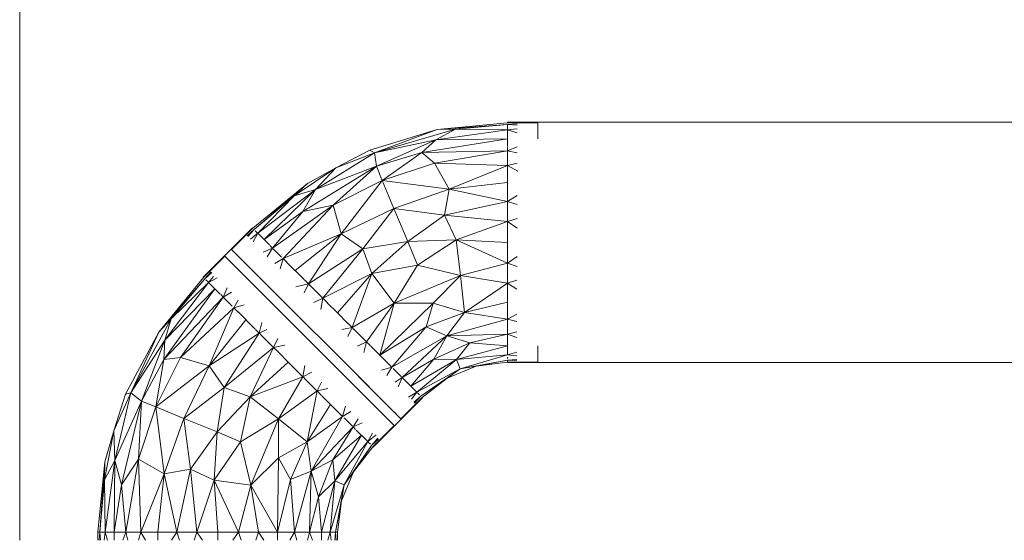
# Model space of a CAD drawing. Header units: millimetres. Extents: x 61846 to 198573, y 13020 to 52988.
# Tile 156 of 240: x 187176 to 187994, y 15579 to 16012. Entities that reach past the tile are written whole.
import ezdxf

# ---------------------------------------------------------------- set-up
doc = ezdxf.new("R2010")
doc.units = ezdxf.units.MM
doc.layers.add('I-WALL', color=2, linetype='Continuous', lineweight=25)
doc.layers.add('M-HVAC-DUCT', color=70, linetype='Continuous', lineweight=18)

# ---------------------------------------------------------------- blocks, each defined once
blk = doc.blocks.new('Round Duct_NLRS_57_DU_verz staal _zadel Ro-Ro__DNL_5310599 - Round Duct_NLRS_57_DU_verz staal _zadel Ro-Ro__DNL_5310599-557557-GZ lierenkamer 4')
at = {"layer": 'M-HVAC-DUCT', "color": 7, "lineweight": 9}
for p, q in [((-47975.89, 15926.99), (-48416.56, 15926.99)), ((-48416.56, 15926.29), (-48416.56, 15926.99)), ((-48416.56, 15921.15), (-48416.56, 15923.58)), ((-48416.56, 15907.05), (-48416.56, 15918.91)), ((-48416.56, 15892.65), (-48416.56, 15902.41)), ((-48416.56, 15866.27), (-48416.56, 15886.7)), ((-48416.56, 15846.15), (-48416.56, 15859.5)), ((-48416.56, 15826.99), (-48416.56, 15838.92)), ((-48416.56, 15815.04), (-48416.56, 15826.99)), ((-48416.56, 15794.45), (-48416.56, 15807.86)), ((-48416.56, 15766.85), (-48416.56, 15787.84)), ((-48416.56, 15751.52), (-48416.56, 15761.39)), ((-48416.56, 15734.94), (-48416.56, 15748.17)), ((-48416.56, 15730.4), (-48416.56, 15731.69)), ((-48416.56, 15726.99), (-48416.56, 15728.22)), ((-48416.56, 15726.99), (-47823.7, 15726.99))]:
    blk.add_line(p, q, dxfattribs=at)
blk = doc.blocks.new('Round Duct_NLRS_57_DU_verz staal _zadel Ro-Ro__DNL_5310703 - Round Duct_NLRS_57_DU_verz staal _zadel Ro-Ro__DNL_5310703-557581-GZ lierenkamer 4')
at = {"layer": 'M-HVAC-DUCT', "color": 7, "lineweight": 9}
for p, q in [((-48628.69, 15839.13), (-48669.63, 15798.19)), ((-48626.28, 15836.72), (-48624.56, 15835)), ((-48623.02, 15833.46), (-48614.54, 15824.98)), ((-48611.33, 15821.76), (-48604.39, 15814.82)), ((-48600.45, 15810.89), (-48585.71, 15796.15)), ((-48665.5, 15794.06), (-48667.22, 15795.78)), ((-48655.47, 15784.04), (-48665, 15793.57)), ((-48580.98, 15791.41), (-48571.51, 15781.95)), ((-48645.33, 15773.89), (-48653.23, 15781.8)), ((-48566.43, 15776.86), (-48557.98, 15768.42)), ((-48626.32, 15754.89), (-48640.83, 15769.4)), ((-48557.98, 15768.42), (-48549.23, 15759.67)), ((-48612.45, 15741.02), (-48621.91, 15750.48)), ((-48544.46, 15754.9), (-48534.98, 15745.42)), ((-48598.91, 15727.48), (-48607.36, 15735.93)), ((-48530.25, 15740.68), (-48514.62, 15725.06)), ((-48590.48, 15719.05), (-48598.91, 15727.48)), ((-48511.57, 15722), (-48504.64, 15715.07)), ((-48575.92, 15704.48), (-48585.38, 15713.95)), ((-48502.37, 15712.81), (-48492.94, 15703.38)), ((-48491.4, 15701.84), (-48489.68, 15700.12)), ((-48556.45, 15685.01), (-48571.19, 15699.76)), ((-48528.2, 15656.77), (-48487.27, 15697.71)), ((-48545.57, 15674.13), (-48552.51, 15681.07)), ((-48533.86, 15662.43), (-48542.36, 15670.93)), ((-48530.61, 15659.18), (-48532.33, 15660.9))]:
    blk.add_line(p, q, dxfattribs=at)
blk = doc.blocks.new('NLRS_57_DUF_UN_rond bocht_DNL_gladde_bocht verzinkt_staal_5310715 - NLRS_57_DUF_UN_rond bocht_DNL_gladde_bocht verzinkt_staal_5310715-557589-GZ lierenkamer 4')
at = {"layer": 'M-HVAC-DUCT', "color": 7, "lineweight": 9}
for p, q in [((-48459.93, 15921.14), (-48527.16, 15901.31)), ((-48459.93, 15921.14), (-48476.27, 15912.37)), ((-48416.56, 15926.47), (-48474.99, 15920.72)), ((-48416.56, 15924.96), (-48474.99, 15920.72)), ((-48474.99, 15920.72), (-48459.93, 15921.14)), ((-48416.56, 15924.96), (-48459.93, 15921.14)), ((-48416.56, 15920.47), (-48459.93, 15921.14)), ((-48391.56, 15926.47), (-48416.56, 15926.47)), ((-48408.52, 15925.45), (-48416.56, 15924.96)), ((-48408.52, 15924.36), (-48416.56, 15924.96)), ((-48416.56, 15924.96), (-48416.56, 15923.58)), ((-48408.55, 15921.31), (-48416.56, 15920.47)), ((-48391.56, 15926.47), (-48391.56, 15923.08)), ((-48391.56, 15923.08), (-48391.56, 15913.14)), ((-48474.99, 15920.72), (-48531.16, 15903.67)), ((-48474.99, 15920.72), (-48527.16, 15901.31)), ((-48416.56, 15913.14), (-48487.99, 15901.61)), ((-48416.56, 15920.47), (-48476.27, 15912.37)), ((-48416.56, 15913.14), (-48476.27, 15912.37)), ((-48408.56, 15918.13), (-48416.56, 15920.47)), ((-48416.56, 15920.47), (-48416.56, 15918.13)), ((-48476.27, 15912.37), (-48527.16, 15901.31)), ((-48476.27, 15912.37), (-48525.61, 15890.26)), ((-48487.99, 15901.61), (-48476.27, 15912.37)), ((-48408.57, 15906.38), (-48416.56, 15903.2)), ((-48416.56, 15903.2), (-48416.56, 15906.38)), ((-48576.12, 15871.01), (-48527.16, 15901.31)), ((-48531.16, 15903.67), (-48559.26, 15888.98)), ((-48527.16, 15901.31), (-48559.26, 15888.98)), ((-48527.16, 15901.31), (-48531.16, 15903.67)), ((-48525.61, 15890.26), (-48527.16, 15901.31)), ((-48487.99, 15901.61), (-48525.61, 15890.26)), ((-48487.99, 15901.61), (-48520.7, 15878.42)), ((-48416.56, 15903.2), (-48487.99, 15901.61)), ((-48477.24, 15892.89), (-48487.99, 15901.61)), ((-48416.56, 15903.2), (-48477.24, 15892.89)), ((-48408.56, 15901.32), (-48416.56, 15903.2)), ((-48416.56, 15901.89), (-48416.56, 15903.2)), ((-48593.88, 15865.65), (-48559.26, 15888.98)), ((-48525.61, 15890.26), (-48586.73, 15852.8)), ((-48582.94, 15876), (-48559.26, 15888.98)), ((-48525.61, 15890.26), (-48576.12, 15871.01)), ((-48576.12, 15871.01), (-48559.26, 15888.98)), ((-48525.61, 15890.26), (-48561.66, 15857.92)), ((-48525.61, 15890.26), (-48520.7, 15878.42)), ((-48477.24, 15892.89), (-48520.7, 15878.42)), ((-48416.56, 15890.94), (-48477.24, 15892.89)), ((-48477.24, 15892.89), (-48465.19, 15871.32)), ((-48416.56, 15890.94), (-48465.19, 15871.32)), ((-48408.62, 15892.97), (-48416.56, 15890.94)), ((-48416.56, 15890.94), (-48416.56, 15892.23)), ((-48408.2, 15886.19), (-48416.56, 15890.94)), ((-48416.56, 15890.94), (-48416.56, 15886.19)), ((-48628.32, 15838.76), (-48582.94, 15876)), ((-48627.25, 15837.69), (-48582.94, 15876)), ((-48593.88, 15865.65), (-48582.94, 15876)), ((-48520.7, 15878.42), (-48561.66, 15857.92)), ((-48554.93, 15834.15), (-48520.7, 15878.42)), ((-48465.19, 15871.32), (-48520.7, 15878.42)), ((-48520.7, 15878.42), (-48511.08, 15855.18)), ((-48416.56, 15876.73), (-48465.19, 15871.32)), ((-48627.25, 15837.69), (-48593.88, 15865.65)), ((-48624.08, 15834.51), (-48576.12, 15871.01)), ((-48624.08, 15834.51), (-48593.88, 15865.65)), ((-48618.9, 15829.33), (-48576.12, 15871.01)), ((-48593.88, 15865.65), (-48576.12, 15871.01)), ((-48576.12, 15871.01), (-48586.73, 15852.8)), ((-48465.19, 15871.32), (-48511.08, 15855.18)), ((-48465.19, 15871.32), (-48469.02, 15849.61)), ((-48416.56, 15861.02), (-48465.19, 15871.32)), ((-48408.73, 15865.94), (-48416.56, 15861.02)), ((-48416.56, 15861.02), (-48416.56, 15865.94)), ((-48611.87, 15822.3), (-48561.66, 15857.92)), ((-48603.19, 15813.63), (-48561.66, 15857.92)), ((-48561.66, 15857.92), (-48586.73, 15852.8)), ((-48554.93, 15834.15), (-48561.66, 15857.92)), ((-48416.56, 15861.02), (-48469.02, 15849.61)), ((-48408.67, 15858.41), (-48416.56, 15861.02)), ((-48416.56, 15861.02), (-48416.56, 15859.26)), ((-48618.9, 15829.33), (-48586.73, 15852.8)), ((-48611.87, 15822.3), (-48586.73, 15852.8)), ((-48554.93, 15834.15), (-48511.08, 15855.18)), ((-48536.87, 15821.5), (-48511.08, 15855.18)), ((-48469.02, 15849.61), (-48511.08, 15855.18)), ((-48511.08, 15855.18), (-48499.38, 15827.65)), ((-48469.02, 15849.61), (-48499.38, 15827.65)), ((-48416.56, 15844.27), (-48469.02, 15849.61)), ((-48469.02, 15849.61), (-48459.35, 15828.99)), ((-48416.56, 15844.27), (-48459.35, 15828.99)), ((-48408.61, 15846.96), (-48416.56, 15844.27)), ((-48416.56, 15846.05), (-48416.56, 15844.27)), ((-48408.65, 15838.81), (-48416.56, 15844.27)), ((-48416.56, 15838.81), (-48416.56, 15844.27)), ((-48646, 15821.08), (-48628.32, 15838.76)), ((-48633.09, 15832.51), (-48627.25, 15837.69)), ((-48632.36, 15831.75), (-48627.25, 15837.69)), ((-48630.15, 15829.59), (-48624.08, 15834.51)), ((-48627.96, 15827.42), (-48624.08, 15834.51)), ((-48624.08, 15834.51), (-48622.47, 15832.9)), ((-48603.19, 15813.63), (-48554.93, 15834.15)), ((-48593.15, 15803.59), (-48554.93, 15834.15)), ((-48582.04, 15792.47), (-48554.93, 15834.15)), ((-48536.87, 15821.5), (-48554.93, 15834.15)), ((-48611.87, 15822.3), (-48614.07, 15824.5)), ((-48536.87, 15821.5), (-48499.38, 15827.65)), ((-48529.38, 15800.99), (-48499.38, 15827.65)), ((-48459.35, 15828.99), (-48499.38, 15827.65)), ((-48499.38, 15827.65), (-48491.58, 15808.12)), ((-48459.35, 15828.99), (-48491.58, 15808.12)), ((-48416.56, 15809.72), (-48459.35, 15828.99)), ((-48416.56, 15827), (-48459.35, 15828.99)), ((-48459.35, 15828.99), (-48455.6, 15799.32)), ((-48593.86, 15768.94), (-48646, 15821.08)), ((-48643.6, 15818.68), (-48646, 15821.08)), ((-48646, 15821.08), (-48643.6, 15818.68)), ((-48646, 15821.08), (-48640.48, 15815.56)), ((-48610.83, 15785.91), (-48643.6, 15818.68)), ((-48636.58, 15811.65), (-48643.6, 15818.68)), ((-48643.6, 15818.68), (-48640.48, 15815.56)), ((-48619.6, 15818.97), (-48611.87, 15822.3)), ((-48616.49, 15814.84), (-48611.87, 15822.3)), ((-48582.04, 15792.47), (-48536.87, 15821.5)), ((-48570.19, 15780.63), (-48536.87, 15821.5)), ((-48529.38, 15800.99), (-48536.87, 15821.5)), ((-48408.72, 15815.14), (-48416.56, 15809.72)), ((-48416.56, 15809.72), (-48416.56, 15815.14)), ((-48610.83, 15785.91), (-48636.58, 15811.65)), ((-48610.08, 15809.55), (-48603.19, 15813.63)), ((-48605.55, 15805.06), (-48603.19, 15813.63)), ((-48603.19, 15813.63), (-48600.09, 15810.53)), ((-48529.38, 15800.99), (-48491.58, 15808.12)), ((-48510.8, 15776.45), (-48491.58, 15808.12)), ((-48455.6, 15799.32), (-48491.58, 15808.12)), ((-48416.56, 15809.72), (-48455.6, 15799.32)), ((-48408.68, 15807.05), (-48416.56, 15809.72)), ((-48416.56, 15807.96), (-48416.56, 15809.72)), ((-48570.19, 15780.63), (-48529.38, 15800.99)), ((-48557.98, 15768.42), (-48529.38, 15800.99)), ((-48545.77, 15756.2), (-48529.38, 15800.99)), ((-48510.8, 15776.45), (-48529.38, 15800.99)), ((-48510.8, 15776.45), (-48455.6, 15799.32)), ((-48478.47, 15776.47), (-48455.6, 15799.32)), ((-48416.56, 15792.97), (-48455.6, 15799.32)), ((-48452.3, 15768.76), (-48455.6, 15799.32)), ((-48592.5, 15790.09), (-48582.04, 15792.47)), ((-48585.73, 15785.13), (-48582.04, 15792.47)), ((-48582.04, 15792.47), (-48585.48, 15795.92)), ((-48582.04, 15792.47), (-48580.81, 15791.24)), ((-48416.56, 15792.97), (-48452.3, 15768.76)), ((-48408.85, 15795.52), (-48416.56, 15792.97)), ((-48416.56, 15792.97), (-48416.56, 15794.69)), ((-48408.91, 15788.17), (-48416.56, 15792.97)), ((-48416.56, 15792.97), (-48416.56, 15788.17)), ((-48577.68, 15776.94), (-48570.19, 15780.63)), ((-48571.91, 15771.22), (-48570.19, 15780.63)), ((-48571.44, 15781.88), (-48570.19, 15780.63)), ((-48570.19, 15780.63), (-48566.35, 15776.79)), ((-48545.77, 15756.2), (-48510.8, 15776.45)), ((-48533.92, 15744.36), (-48510.8, 15776.45)), ((-48522.81, 15733.25), (-48478.47, 15776.47)), ((-48522.81, 15733.25), (-48510.8, 15776.45)), ((-48510.8, 15776.45), (-48478.47, 15776.47)), ((-48478.47, 15776.47), (-48484.13, 15756.64)), ((-48452.3, 15768.76), (-48478.47, 15776.47)), ((-48416.56, 15777.26), (-48452.3, 15768.76)), ((-48557.45, 15732.53), (-48593.86, 15768.94)), ((-48452.3, 15768.76), (-48484.13, 15756.64)), ((-48467.18, 15749.21), (-48452.3, 15768.76)), ((-48416.56, 15763.06), (-48452.3, 15768.76)), ((-48408.97, 15767.37), (-48416.56, 15763.06)), ((-48416.56, 15763.06), (-48416.56, 15767.37)), ((-48549.61, 15760.05), (-48545.77, 15756.2)), ((-48416.56, 15763.06), (-48467.18, 15749.21)), ((-48408.93, 15761.1), (-48416.56, 15763.06)), ((-48416.56, 15761.81), (-48416.56, 15763.06)), ((-48554.22, 15754.66), (-48545.77, 15756.2)), ((-48549.46, 15748.72), (-48545.77, 15756.2)), ((-48544.22, 15754.66), (-48545.77, 15756.2)), ((-48522.81, 15733.25), (-48484.13, 15756.64)), ((-48512.76, 15723.2), (-48484.13, 15756.64)), ((-48512.76, 15723.2), (-48467.18, 15749.21)), ((-48504.1, 15714.53), (-48467.18, 15749.21)), ((-48467.18, 15749.21), (-48484.13, 15756.64)), ((-48467.18, 15749.21), (-48477.87, 15729.9)), ((-48416.56, 15750.79), (-48467.18, 15749.21)), ((-48467.18, 15749.21), (-48447.86, 15743.36)), ((-48416.56, 15750.79), (-48447.86, 15743.36)), ((-48408.94, 15752.58), (-48416.56, 15750.79)), ((-48416.56, 15750.79), (-48416.56, 15752.04)), ((-48408.95, 15747.77), (-48416.56, 15750.79)), ((-48416.56, 15750.79), (-48416.56, 15747.77)), ((-48541.26, 15740.67), (-48533.92, 15744.36)), ((-48535.96, 15735.44), (-48533.92, 15744.36)), ((-48533.92, 15744.36), (-48535.15, 15745.59)), ((-48533.92, 15744.36), (-48530.48, 15740.92)), ((-48447.86, 15743.36), (-48477.87, 15729.9)), ((-48459.12, 15729.74), (-48447.86, 15743.36)), ((-48416.56, 15740.85), (-48447.86, 15743.36)), ((-48416.56, 15740.85), (-48459.12, 15729.74)), ((-48416.56, 15733.52), (-48459.12, 15729.74)), ((-48416.56, 15733.52), (-48455.88, 15721.93)), ((-48409.03, 15735.73), (-48416.56, 15733.52)), ((-48416.56, 15733.52), (-48416.56, 15735.73)), ((-48409.02, 15732.73), (-48416.56, 15733.52)), ((-48391.56, 15740.85), (-48391.56, 15730.91)), ((-48505.32, 15680.4), (-48557.45, 15732.53)), ((-48512.76, 15723.2), (-48515.89, 15726.33)), ((-48504.1, 15714.53), (-48477.87, 15729.9)), ((-48497.06, 15707.5), (-48477.87, 15729.9)), ((-48497.06, 15707.5), (-48459.12, 15729.74)), ((-48491.88, 15702.32), (-48459.12, 15729.74)), ((-48459.12, 15729.74), (-48477.87, 15729.9)), ((-48459.12, 15729.74), (-48455.88, 15721.93)), ((-48416.56, 15729.03), (-48455.88, 15721.93)), ((-48416.56, 15729.03), (-48442.58, 15724.1)), ((-48416.56, 15727.52), (-48442.58, 15724.1)), ((-48408.99, 15729.6), (-48416.56, 15729.03)), ((-48409, 15728.58), (-48416.56, 15729.03)), ((-48416.56, 15729.03), (-48416.56, 15727.52)), ((-48391.56, 15727.52), (-48416.56, 15727.52)), ((-48391.56, 15730.91), (-48391.56, 15727.52)), ((-48521.39, 15720.83), (-48512.76, 15723.2)), ((-48516.87, 15716.27), (-48512.76, 15723.2)), ((-48491.88, 15702.32), (-48455.88, 15721.93)), ((-48488.71, 15699.15), (-48455.88, 15721.93)), ((-48442.58, 15724.1), (-48466.82, 15714.05)), ((-48455.88, 15721.93), (-48466.82, 15714.05)), ((-48455.88, 15721.93), (-48442.58, 15724.1)), ((-48514.74, 15689.82), (-48540.49, 15715.57)), ((-48510.1, 15710.81), (-48504.1, 15714.53)), ((-48507.43, 15706.79), (-48504.1, 15714.53)), ((-48504.1, 15714.53), (-48501.89, 15712.33)), ((-48488.71, 15699.15), (-48466.82, 15714.05)), ((-48487.64, 15698.08), (-48466.82, 15714.05)), ((-48499, 15698.43), (-48491.88, 15702.32)), ((-48496.56, 15696.56), (-48491.88, 15702.32)), ((-48491.88, 15702.32), (-48493.49, 15703.93)), ((-48516.98, 15692.06), (-48505.32, 15680.4)), ((-48505.32, 15680.4), (-48487.64, 15698.08)), ((-48494.64, 15694.04), (-48488.71, 15699.15)), ((-48493.89, 15693.3), (-48488.71, 15699.15)), ((-48511.65, 15686.73), (-48507.71, 15682.8)), ((-48510.7, 15685.78), (-48507.71, 15682.8))]:
    blk.add_line(p, q, dxfattribs=at)
blk = doc.blocks.new('NLRS_57_DUF_UN_rond bocht_DNL_gladde_bocht verzinkt_staal_5310715 - NLRS_57_DUF_UN_rond bocht_DNL_gladde_bocht verzinkt_staal_5310715-557593-GZ lierenkamer 4')
blk.add_blockref('NLRS_57_DUF_UN_rond bocht_DNL_gladde_bocht verzinkt_staal_5310715 - NLRS_57_DUF_UN_rond bocht_DNL_gladde_bocht verzinkt_staal_5310715-557589-GZ lierenkamer 4', (0, 0))
blk = doc.blocks.new('NLRS_57_DUF_UN_rond bocht_DNL_gladde_bocht verzinkt_staal_5310726 - NLRS_57_DUF_UN_rond bocht_DNL_gladde_bocht verzinkt_staal_5310726-557596-GZ lierenkamer 4')
at = {"layer": 'M-HVAC-DUCT', "color": 7, "lineweight": 9}
for p, q in [((-48651.57, 15815.5), (-48669.25, 15797.82)), ((-48651.57, 15815.5), (-48642.15, 15806.08)), ((-48663, 15802.61), (-48668.19, 15796.75)), ((-48662.24, 15801.87), (-48668.19, 15796.75)), ((-48661.02, 15798.5), (-48665.01, 15793.58)), ((-48642.15, 15806.08), (-48616.4, 15780.33)), ((-48642.15, 15806.08), (-48599.44, 15763.37)), ((-48669.25, 15797.82), (-48706.5, 15752.44)), ((-48668.19, 15796.75), (-48706.5, 15752.44)), ((-48665.01, 15793.58), (-48701.51, 15745.62)), ((-48668.19, 15796.75), (-48696.15, 15763.38)), ((-48665.01, 15793.58), (-48696.15, 15763.38)), ((-48657.94, 15797.44), (-48665.01, 15793.58)), ((-48665.01, 15793.58), (-48664.46, 15793.03)), ((-48659.83, 15788.4), (-48702.19, 15729.74)), ((-48659.83, 15788.4), (-48701.51, 15745.62)), ((-48652.8, 15781.37), (-48654.99, 15783.56)), ((-48649.48, 15789.07), (-48652.8, 15781.37)), ((-48645.98, 15785.59), (-48652.8, 15781.37)), ((-48652.8, 15781.37), (-48702.19, 15729.74)), ((-48652.8, 15781.37), (-48688.42, 15731.17)), ((-48640.48, 15778.86), (-48644.13, 15772.7)), ((-48635.53, 15775.06), (-48644.13, 15772.7)), ((-48644.13, 15772.7), (-48688.42, 15731.17)), ((-48644.13, 15772.7), (-48664.64, 15724.44)), ((-48644.13, 15772.7), (-48640.48, 15769.05)), ((-48696.15, 15763.38), (-48729.67, 15701.82)), ((-48706.5, 15752.44), (-48696.15, 15763.38)), ((-48696.15, 15763.38), (-48701.51, 15745.62)), ((-48634.08, 15762.65), (-48640.48, 15754.66)), ((-48620.94, 15760.44), (-48622.97, 15751.54)), ((-48599.44, 15763.37), (-48563.03, 15726.96)), ((-48706.5, 15752.44), (-48734.17, 15700.66)), ((-48706.5, 15752.44), (-48729.67, 15701.82)), ((-48640.48, 15754.66), (-48664.64, 15724.44)), ((-48622.97, 15751.54), (-48664.64, 15724.44)), ((-48622.97, 15751.54), (-48652, 15706.38)), ((-48622.97, 15751.54), (-48626.09, 15754.66)), ((-48616.77, 15754.66), (-48622.97, 15751.54)), ((-48622.97, 15751.54), (-48621.74, 15750.31)), ((-48701.51, 15745.62), (-48729.67, 15701.82)), ((-48701.51, 15745.62), (-48720.75, 15695.11)), ((-48702.19, 15729.74), (-48701.51, 15745.62)), ((-48607.43, 15747.19), (-48611.13, 15739.7)), ((-48601.71, 15741.42), (-48611.13, 15739.7)), ((-48611.13, 15739.7), (-48652, 15706.38)), ((-48611.13, 15739.7), (-48630.59, 15698.63)), ((-48612.38, 15740.95), (-48611.13, 15739.7)), ((-48607.28, 15735.85), (-48611.13, 15739.7)), ((-48702.19, 15729.74), (-48720.75, 15695.11)), ((-48688.42, 15731.17), (-48708.92, 15690.21)), ((-48702.19, 15729.74), (-48708.92, 15690.21)), ((-48688.42, 15731.17), (-48702.19, 15729.74)), ((-48688.42, 15731.17), (-48664.64, 15724.44)), ((-48598.91, 15727.48), (-48630.59, 15698.63)), ((-48584.98, 15724.68), (-48586.7, 15715.27)), ((-48563.03, 15726.96), (-48513.29, 15677.22)), ((-48563.03, 15726.96), (-48510.9, 15674.82)), ((-48664.64, 15724.44), (-48708.92, 15690.21)), ((-48664.64, 15724.44), (-48685.67, 15680.58)), ((-48664.64, 15724.44), (-48652, 15706.38)), ((-48586.7, 15715.27), (-48590.55, 15719.12)), ((-48579.21, 15718.97), (-48586.7, 15715.27)), ((-48586.7, 15715.27), (-48630.59, 15698.63)), ((-48586.7, 15715.27), (-48606.95, 15680.3)), ((-48585.45, 15714.02), (-48586.7, 15715.27)), ((-48571.15, 15710.81), (-48574.86, 15703.43)), ((-48546.07, 15709.99), (-48520.32, 15684.24)), ((-48546.07, 15709.99), (-48513.29, 15677.22)), ((-48729.67, 15701.82), (-48743.65, 15670.41)), ((-48734.17, 15700.66), (-48743.65, 15670.41)), ((-48742.87, 15645.78), (-48729.67, 15701.82)), ((-48729.67, 15701.82), (-48734.17, 15700.66)), ((-48720.75, 15695.11), (-48729.67, 15701.82)), ((-48652, 15706.38), (-48685.67, 15680.58)), ((-48652, 15706.38), (-48657.94, 15669.38)), ((-48652, 15706.38), (-48630.59, 15698.63)), ((-48574.86, 15703.43), (-48606.95, 15680.3)), ((-48574.86, 15703.43), (-48583.01, 15661.03)), ((-48574.86, 15703.43), (-48576.09, 15704.65)), ((-48565.96, 15705.45), (-48574.86, 15703.43)), ((-48574.86, 15703.43), (-48571.42, 15699.99)), ((-48720.75, 15695.11), (-48742.87, 15645.78)), ((-48720.75, 15695.11), (-48737.49, 15625.4)), ((-48720.75, 15695.11), (-48723.39, 15646.74)), ((-48720.75, 15695.11), (-48708.92, 15690.21)), ((-48630.59, 15698.63), (-48657.94, 15669.38)), ((-48630.59, 15698.63), (-48638.61, 15661.08)), ((-48630.59, 15698.63), (-48606.95, 15680.3)), ((-48563.75, 15692.31), (-48583.01, 15661.03)), ((-48708.92, 15690.21), (-48723.39, 15646.74)), ((-48701.82, 15634.69), (-48708.92, 15690.21)), ((-48708.92, 15690.21), (-48685.67, 15680.58)), ((-48553.7, 15682.27), (-48556.81, 15685.38)), ((-48551.34, 15690.85), (-48553.7, 15682.27)), ((-48546.78, 15686.37), (-48553.7, 15682.27)), ((-48510.9, 15674.82), (-48522.56, 15686.48)), ((-48520.32, 15684.24), (-48513.29, 15677.22)), ((-48701.82, 15634.69), (-48685.67, 15680.58)), ((-48680.1, 15638.52), (-48685.67, 15680.58)), ((-48685.67, 15680.58), (-48657.94, 15669.38)), ((-48606.95, 15680.3), (-48638.61, 15661.08)), ((-48629.81, 15625.1), (-48606.95, 15680.3)), ((-48606.97, 15647.98), (-48606.95, 15680.3)), ((-48583.01, 15661.03), (-48606.95, 15680.3)), ((-48553.7, 15682.27), (-48583.01, 15661.03)), ((-48553.7, 15682.27), (-48579.71, 15636.69)), ((-48540.8, 15680.42), (-48545.03, 15673.6)), ((-48537.33, 15676.92), (-48545.03, 15673.6)), ((-48513.29, 15677.22), (-48516.28, 15680.2)), ((-48513.29, 15677.22), (-48510.9, 15674.82)), ((-48510.9, 15674.82), (-48513.29, 15677.22)), ((-48751.64, 15629.43), (-48743.65, 15670.41)), ((-48751.21, 15644.49), (-48743.65, 15670.41)), ((-48742.87, 15645.78), (-48743.65, 15670.41)), ((-48680.1, 15638.52), (-48657.94, 15669.38)), ((-48660.3, 15629.32), (-48657.94, 15669.38)), ((-48657.94, 15669.38), (-48638.61, 15661.08)), ((-48545.03, 15673.6), (-48579.71, 15636.69)), ((-48545.03, 15673.6), (-48561.91, 15646.21)), ((-48545.03, 15673.6), (-48542.84, 15671.41)), ((-48528.95, 15668.45), (-48532.82, 15661.38)), ((-48510.9, 15674.82), (-48528.58, 15657.14)), ((-48660.3, 15629.32), (-48638.61, 15661.08)), ((-48629.81, 15625.1), (-48638.61, 15661.08)), ((-48583.01, 15661.03), (-48606.97, 15647.98)), ((-48583.01, 15661.03), (-48596.95, 15629.95)), ((-48579.71, 15636.69), (-48583.01, 15661.03)), ((-48538, 15666.57), (-48561.91, 15646.21)), ((-48538, 15666.57), (-48560.23, 15628.62)), ((-48532.82, 15661.38), (-48560.23, 15628.62)), ((-48532.82, 15661.38), (-48552.43, 15625.39)), ((-48532.82, 15661.38), (-48534.42, 15662.99)), ((-48525.93, 15666.97), (-48532.82, 15661.38)), ((-48524.52, 15664.16), (-48529.64, 15658.21)), ((-48523.79, 15663.4), (-48529.64, 15658.21)), ((-48529.64, 15658.21), (-48552.43, 15625.39)), ((-48529.64, 15658.21), (-48544.55, 15636.32)), ((-48528.58, 15657.14), (-48544.55, 15636.32)), ((-48756.97, 15586.06), (-48751.21, 15644.49)), ((-48755.46, 15586.06), (-48751.21, 15644.49)), ((-48751.64, 15629.43), (-48742.87, 15645.78)), ((-48751.64, 15629.43), (-48751.21, 15644.49)), ((-48750.97, 15586.06), (-48742.87, 15645.78)), ((-48743.64, 15586.06), (-48742.87, 15645.78)), ((-48742.87, 15645.78), (-48737.49, 15625.4)), ((-48723.39, 15646.74), (-48737.49, 15625.4)), ((-48733.7, 15586.06), (-48723.39, 15646.74)), ((-48721.44, 15586.06), (-48723.39, 15646.74)), ((-48701.82, 15634.69), (-48723.39, 15646.74)), ((-48629.81, 15625.1), (-48606.97, 15647.98)), ((-48607.75, 15586.06), (-48606.97, 15647.98)), ((-48606.97, 15647.98), (-48596.95, 15629.95)), ((-48579.71, 15636.69), (-48561.91, 15646.21)), ((-48561.91, 15646.21), (-48573.61, 15615.47)), ((-48560.23, 15628.62), (-48561.91, 15646.21)), ((-48721.44, 15586.06), (-48701.82, 15634.69)), ((-48707.23, 15586.06), (-48701.82, 15634.69)), ((-48680.1, 15638.52), (-48701.82, 15634.69)), ((-48691.52, 15586.06), (-48701.82, 15634.69)), ((-48691.52, 15586.06), (-48680.1, 15638.52)), ((-48674.77, 15586.06), (-48680.1, 15638.52)), ((-48660.3, 15629.32), (-48680.1, 15638.52)), ((-48579.71, 15636.69), (-48596.95, 15629.95)), ((-48593.55, 15586.06), (-48579.71, 15636.69)), ((-48581.29, 15586.06), (-48579.71, 15636.69)), ((-48579.71, 15636.69), (-48573.61, 15615.47)), ((-48544.55, 15636.32), (-48554.59, 15612.08)), ((-48552.43, 15625.39), (-48544.55, 15636.32)), ((-48544.53, 15636.35), (-48544.55, 15636.32)), ((-48755.46, 15586.06), (-48751.64, 15629.43)), ((-48750.97, 15586.06), (-48751.64, 15629.43)), ((-48674.77, 15586.06), (-48660.3, 15629.32)), ((-48657.5, 15586.06), (-48660.3, 15629.32)), ((-48640.22, 15586.06), (-48660.3, 15629.32)), ((-48629.81, 15625.1), (-48660.3, 15629.32)), ((-48607.75, 15586.06), (-48596.95, 15629.95)), ((-48593.55, 15586.06), (-48596.95, 15629.95)), ((-48560.23, 15628.62), (-48573.61, 15615.47)), ((-48571.35, 15586.06), (-48560.23, 15628.62)), ((-48564.02, 15586.06), (-48560.23, 15628.62)), ((-48560.23, 15628.62), (-48552.43, 15625.39)), ((-48743.64, 15586.06), (-48737.49, 15625.4)), ((-48733.7, 15586.06), (-48737.49, 15625.4)), ((-48640.22, 15586.06), (-48629.81, 15625.1)), ((-48623.47, 15586.06), (-48629.81, 15625.1)), ((-48607.75, 15586.06), (-48629.81, 15625.1)), ((-48564.02, 15586.06), (-48552.43, 15625.39)), ((-48559.53, 15586.06), (-48552.43, 15625.39)), ((-48552.43, 15625.39), (-48554.59, 15612.08)), ((-48581.29, 15586.06), (-48573.61, 15615.47)), ((-48571.35, 15586.06), (-48573.61, 15615.47)), ((-48559.53, 15586.06), (-48554.59, 15612.08)), ((-48558.02, 15586.06), (-48554.59, 15612.08)), ((-48756.97, 15579.28), (-48756.97, 15586.06)), ((-48755.46, 15586.06), (-48756.97, 15586.06)), ((-48755.87, 15579.28), (-48755.46, 15586.06)), ((-48754.95, 15579.28), (-48755.46, 15586.06)), ((-48755.46, 15586.06), (-48750.97, 15586.06)), ((-48751.68, 15579.28), (-48750.97, 15586.06)), ((-48748.98, 15579.28), (-48750.97, 15586.06)), ((-48750.97, 15586.06), (-48743.64, 15586.06)), ((-48743.64, 15579.28), (-48743.64, 15586.06)), ((-48733.7, 15586.06), (-48743.64, 15586.06)), ((-48736.39, 15579.28), (-48733.7, 15586.06)), ((-48732.11, 15579.28), (-48733.7, 15586.06)), ((-48733.7, 15586.06), (-48721.44, 15586.06)), ((-48723.17, 15579.28), (-48721.44, 15586.06)), ((-48717.58, 15579.28), (-48721.44, 15586.06)), ((-48721.44, 15586.06), (-48707.23, 15586.06)), ((-48707.23, 15579.28), (-48707.23, 15586.06)), ((-48691.52, 15586.06), (-48707.23, 15586.06)), ((-48695.78, 15579.28), (-48691.52, 15586.06)), ((-48689.27, 15579.28), (-48691.52, 15586.06)), ((-48691.52, 15586.06), (-48674.77, 15586.06)), ((-48677.07, 15579.28), (-48674.77, 15586.06)), ((-48670.08, 15579.28), (-48674.77, 15586.06)), ((-48674.77, 15586.06), (-48657.5, 15586.06)), ((-48657.5, 15579.28), (-48657.5, 15586.06)), ((-48657.5, 15586.06), (-48640.22, 15586.06)), ((-48644.91, 15579.28), (-48640.22, 15586.06)), ((-48637.92, 15579.28), (-48640.22, 15586.06)), ((-48623.47, 15586.06), (-48640.22, 15586.06)), ((-48625.71, 15579.28), (-48623.47, 15586.06)), ((-48619.21, 15579.28), (-48623.47, 15586.06)), ((-48623.47, 15586.06), (-48607.75, 15586.06)), ((-48607.75, 15579.28), (-48607.75, 15586.06)), ((-48593.55, 15586.06), (-48607.75, 15586.06)), ((-48597.4, 15579.28), (-48593.55, 15586.06)), ((-48591.82, 15579.28), (-48593.55, 15586.06)), ((-48593.55, 15586.06), (-48581.29, 15586.06)), ((-48582.88, 15579.28), (-48581.29, 15586.06)), ((-48578.59, 15579.28), (-48581.29, 15586.06)), ((-48581.29, 15586.06), (-48571.35, 15586.06)), ((-48571.35, 15579.28), (-48571.35, 15586.06)), ((-48564.02, 15586.06), (-48571.35, 15586.06)), ((-48566.01, 15579.28), (-48564.02, 15586.06)), ((-48563.31, 15579.28), (-48564.02, 15586.06)), ((-48559.53, 15586.06), (-48564.02, 15586.06)), ((-48560.04, 15579.28), (-48559.53, 15586.06)), ((-48559.12, 15579.28), (-48559.53, 15586.06)), ((-48559.53, 15586.06), (-48558.02, 15586.06)), ((-48558.02, 15579.28), (-48558.02, 15586.06))]:
    blk.add_line(p, q, dxfattribs=at)
blk = doc.blocks.new('NLRS_57_DUF_UN_rond bocht_DNL_gladde_bocht verzinkt_staal_5310726 - NLRS_57_DUF_UN_rond bocht_DNL_gladde_bocht verzinkt_staal_5310726-557600-GZ lierenkamer 4')
blk.add_blockref('NLRS_57_DUF_UN_rond bocht_DNL_gladde_bocht verzinkt_staal_5310726 - NLRS_57_DUF_UN_rond bocht_DNL_gladde_bocht verzinkt_staal_5310726-557596-GZ lierenkamer 4', (0, 0))
blk = doc.blocks.new('TadP_A_INS_INSTALLATIES_rvt-6-GZ lierenkamer 4')
at = {"layer": 'M-HVAC-DUCT', "lineweight": 9}
for name in ['NLRS_57_DUF_UN_rond bocht_DNL_gladde_bocht verzinkt_staal_5310715 - NLRS_57_DUF_UN_rond bocht_DNL_gladde_bocht verzinkt_staal_5310715-557593-GZ lierenkamer 4', 'Round Duct_NLRS_57_DU_verz staal _zadel Ro-Ro__DNL_5310599 - Round Duct_NLRS_57_DU_verz staal _zadel Ro-Ro__DNL_5310599-557557-GZ lierenkamer 4', 'Round Duct_NLRS_57_DU_verz staal _zadel Ro-Ro__DNL_5310703 - Round Duct_NLRS_57_DU_verz staal _zadel Ro-Ro__DNL_5310703-557581-GZ lierenkamer 4', 'NLRS_57_DUF_UN_rond bocht_DNL_gladde_bocht verzinkt_staal_5310726 - NLRS_57_DUF_UN_rond bocht_DNL_gladde_bocht verzinkt_staal_5310726-557600-GZ lierenkamer 4']:
    blk.add_blockref(name, (0, 0), dxfattribs=at)
blk = doc.blocks.new('TadP_A_CON_CONSTRUCTIE_rvt-6-GZ lierenkamer 4')
at = {"layer": 'I-WALL', "color": 10, "lineweight": 18}
blk.add_line((-48822, 15579.28), (-48822, 16445), dxfattribs=at)

msp = doc.modelspace()

# ---------------------------------------------------------------- block references
at = {"color": 210, "lineweight": 5}
for name in ['TadP_A_INS_INSTALLATIES_rvt-6-GZ lierenkamer 4', 'TadP_A_CON_CONSTRUCTIE_rvt-6-GZ lierenkamer 4']:
    msp.add_blockref(name, (235997.82, 0), dxfattribs=at)

doc.saveas('drawing.dxf')
